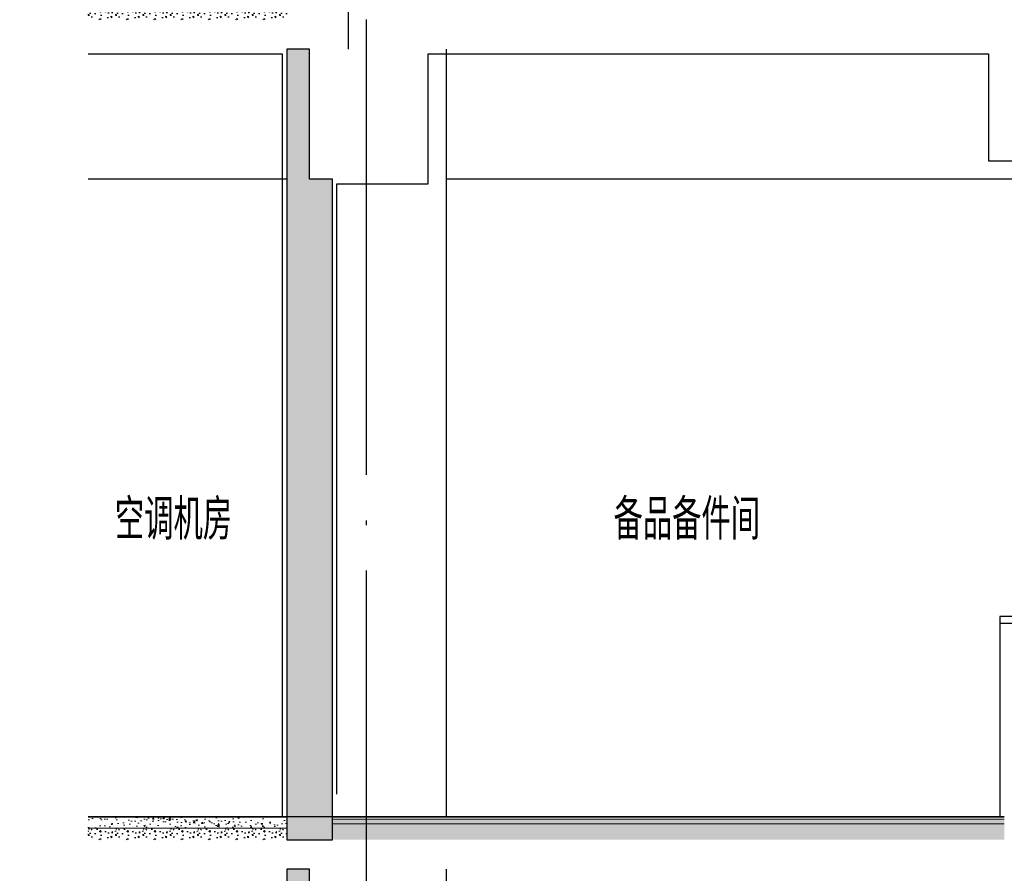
# Model space of a CAD drawing. Extents: x 1147314 to 1218578, y -272074 to -241968.
# Tile 37 of 47: x 1195373 to 1199696, y -249415 to -245668. Entities that reach past the tile are written whole.
import ezdxf

# ---------------------------------------------------------------- set-up
doc = ezdxf.new("R2010")
doc.units = 0
doc.header["$LTSCALE"] = 1000
doc.header["$MEASUREMENT"] = 0
doc.linetypes.add('230303生产综合楼-平面图_t8$0$DOTE', pattern=[2.42, 2, -0.2, 0.02, -0.2])
for name, color, linetype in [('A-SECT-SURF', 6, 'Continuous'), ('A-看线', 115, 'Continuous'), ('DOTE', 1, 'Continuous'), ('PUB_HATCH', 8, 'Continuous'), ('PUB_TEXT', 7, 'Continuous'), ('SURFACE', 6, 'Continuous'), ('WALL', 255, 'Continuous'), ('墙身抹灰', 6, 'Continuous')]:
    doc.layers.add(name, color=color, linetype=linetype)
doc.layers.add('墙身分层线', color=253, linetype='Continuous', lineweight=18)
doc.styles.add('_TCH_DIM', font='SIMPLEX', dxfattribs={"bigfont": 'GBCBIG'})

# ---------------------------------------------------------------- blocks, each defined once
blk = doc.blocks.new('A$C4bd1b2b3')
at = {"layer": 'PUB_HATCH'}
h = blk.add_hatch(dxfattribs=at)
h.set_pattern_fill('加气混凝土', color=256, scale=10, style=0)
h.set_pattern_definition([(0, (-1154482.38, 220605.9), (60, 120), [0, -120]), (0, (-1154552.58, 220589.7), (60, 120), [0, -120]), (0, (-1154513.58, 220588.5), (60, 120), [0, -120]), (0, (-1154470.98, 220623.9), (60, 120), [0, -120]), (0, (-1154520.78, 220582.5), (60, 120), [0, -120]), (0, (-1154458.98, 220699.5), (60, 120), [0, -120]), (0, (-1154495.58, 220689.9), (60, 120), [0, -120]), (0, (-1154476.38, 220674.9), (60, 120), [0, -120]), (0, (-1154574.18, 220672.5), (60, 120), [0, -120]), (0, (-1154515.38, 220667.1), (60, 120), [0, -120]), (0, (-1154538.18, 220636.5), (60, 120), [0, -120]), (0, (-1154536.98, 220591.5), (60, 120), [0, -120]), (0, (-1154491.98, 220586.7), (60, 120), [0, -120]), (0, (-1154458.98, 220639.5), (60, 120), [0, -120]), (0, (-1154571.18, 220620.9), (60, 120), [0, -120]), (0, (-1154560.98, 220641.3), (60, 120), [0, -120]), (0, (-1154514.18, 220632.9), (60, 120), [0, -120]), (0, (-1154530.98, 220615.5), (60, 120), [0, -120]), (0, (-1154540.58, 220655.1), (60, 120), [0, -120]), (0, (-1154525.58, 220700.1), (60, 120), [0, -120]), (0, (-1154566.38, 220595.7), (60, 120), [0, -120]), (0, (-1154500.38, 220675.5), (60, 120), [0, -120]), (0, (-1154556.18, 220677.3), (60, 120), [0, -120]), (0, (-1154565.78, 220692.9), (60, 120), [0, -120]), (130.601294, (-1154466.35, 220661.932), (-299.999996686, 360.000001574), [5.268311, -2207.4222]), (18.4349488, (-1154474.922, 220664.218), (299.9999989, 119.9999991), [5.421048, -753.52558]), (90, (-1154474.92, 220659.075), (60, 120), [5.142857, -234.85713]), (161.565051, (-1154469.779, 220657.36), (-300.0000015, 119.99999105), [5.421048, -753.52558]), (53.1301023, (-1154469.779, 220657.36), (60.0000001, 119.99999994), [5.714286, -594.2857]), (135, (-1154465.207, 220596.218), (-60.0000073, 119.9999919), [4.848732, -334.56252]), (45, (-1154472.064, 220596.218), (59.9999996, 119.9999995), [4.848732, -334.56252]), (135, (-1154468.636, 220592.79), (-60.0000073, 119.9999919), [4.848732, -334.56252]), (45, (-1154468.636, 220592.79), (59.9999996, 119.9999995), [4.848732, -334.56252]), (116.565051, (-1154522.92, 220676.79), (-1e-05, 239.999993), [6.388765, -127.7753]), (180, (-1154525.78, 220682.5), (-60, 120), [6.857143, -113.14285]), (63.434949, (-1154535.49, 220676.79), (5e-07, 239.999999), [6.388765, -127.7753]), (116.565051, (-1154532.64, 220671.07), (-1e-05, 239.999993), [6.388765, -127.7753]), (0, (-1154532.64, 220671.07), (60, 120), [6.857143, -113.14285]), (63.434949, (-1154525.78, 220671.07), (5e-07, 239.999999), [6.388765, -127.7753]), (107.102728, (-1154477.7787, 220636.218), (-179.999993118, 600.000000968), [7.772269, -3256.5805]), (143.972626, (-1154480.064, 220643.646), (-1139.99998555, 839.99999905), [7.772269, -1624.404]), (180, (-1154486.35, 220648.22), (-60, 120), [7.428571, -112.57142]), (36.0273733, (-1154500.064, 220643.646), (1139.999991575, 839.999990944), [7.772269, -1624.404]), (71.5650511, (-1154502.35, 220636.79), (180.00000092, 599.99999897), [7.228063, -751.71856]), (107.102728, (-1154500.0644, 220629.3607), (-179.999993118, 600.000000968), [7.772269, -3256.5805]), (143.972626, (-1154493.779, 220624.789), (-1139.99998555, 839.99999905), [7.772269, -1624.404]), (0, (-1154493.78, 220624.79), (60, 120), [7.428571, -112.57142]), (36.0273733, (-1154486.35, 220624.789), (1139.999991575, 839.999990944), [7.772269, -1624.404]), (71.5650511, (-1154480.064, 220629.36), (180.00000092, 599.99999897), [7.228063, -751.71856]), (150.255118, (-1154476.636, 220692.218), (-180.00000043, 119.99999851), [4.607004, -962.86392]), (90, (-1154480.636, 220689.93), (60, 120), [4.571429, -235.42855]), (29.7448813, (-1154480.636, 220689.932), (180.0000001, 119.99999944), [4.607004, -962.86392]), (116.565051, (-1154504.64, 220607.07), (-1e-05, 239.999993), [6.388765, -127.7753]), (168.690067, (-1154507.493, 220612.789), (-540.0000004, 119.99999699), [5.827451, -1217.9371]), (41.1859251, (-1154517.7787, 220609.932), (1499.999990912, 1319.999988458), [6.074369, -2545.1604]), (90, (-1154517.78, 220604.22), (60, 120), [5.714286, -234.2857]), (138.814074, (-1154513.207, 220600.218), (-1499.999973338, 1320.000008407), [6.074369, -2545.1604]), (16.6992442, (-1154513.207, 220600.218), (1979.999985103, 599.999993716), [5.96589, -2499.7075]), (60.9453959, (-1154507.493, 220601.932), (59.99999984, 119.999998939), [5.883217, -2465.0679]), (109.983106, (-1154554.9216, 220657.3607), (-300.00000113, 839.999997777), [6.6884, -2802.4395]), (155.556045, (-1154557.2073, 220663.6464), (-780.000002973, 359.99999252), [6.904597, -2893.0263]), (24.4439547, (-1154569.7787, 220663.6464), (780.00000039, 359.999998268), [6.904597, -2893.0263]), (70.0168934, (-1154572.0644, 220657.3607), (300.000000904, 839.999997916), [6.6884, -2802.4395]), (109.983106, (-1154569.7787, 220651.075), (-300.00000113, 839.999997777), [6.6884, -2802.4395]), (160.016893, (-1154563.493, 220648.789), (-300.00000018, 119.99999453), [6.6884, -1397.8755]), (19.9831065, (-1154563.493, 220648.789), (299.99999835, 119.99999981), [6.6884, -1397.8755]), (70.0168934, (-1154557.2073, 220651.075), (300.000000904, 839.999997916), [6.6884, -2802.4395]), (122.005383, (-1154510.35, 220646.504), (-60.00000805, 119.99999387), [5.390846, -1126.6868]), (18.4349488, (-1154518.35, 220649.36), (299.9999989, 119.9999991), [5.421048, -753.52558]), (90, (-1154518.35, 220644.22), (60, 120), [5.142857, -234.85713]), (161.565051, (-1154513.207, 220642.504), (-300.0000015, 119.99999105), [5.421048, -753.52558]), (54.4623222, (-1154513.207, 220642.5036), (419.99999939, 599.9999991), [4.915614, -2059.6423]), (116.565051, (-1154545.21, 220617.36), (-1e-05, 239.999993), [6.388765, -127.7753]), (180, (-1154548.06, 220623.07), (-60, 120), [6.285714, -113.71428]), (59.0362434, (-1154557.779, 220617.361), (60.000000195, 119.99999942), [6.663946, -1392.7644]), (120.963756, (-1154554.35, 220611.646), (-60.0000082, 119.99999449), [6.663946, -1392.7644]), (0, (-1154554.35, 220611.65), (60, 120), [6.285714, -113.71428]), (63.434949, (-1154548.06, 220611.65), (5e-07, 239.999999), [6.388765, -127.7753])])
h.paths.add_polyline_path([(-2950, 70), (-2950, 0), (0, 0), (0, 70)])
at = {"layer": '墙身分层线'}
h = blk.add_hatch(dxfattribs=at)
h.set_pattern_fill('混凝土', color=256, scale=10)
h.set_pattern_definition([(50, (-1154517.78, 220642.504), (71.7260183, -6.2752135), [7.5, -82.5]), (355, (-1154517.78, 220642.5), (-13.8751334, 75.2192134), [6, -66]), (100.4514, (-1154511.8, 220641.98), (57.850938, 68.9439542), [6.374019, -70.114211]), (46.1842, (-1154517.78, 220662.5), (106.724105, -16.5519014), [11.25, -123.75]), (96.6356, (-1154508.89, 220661.12), (93.466271, 97.411787), [9.561029, -105.1713]), (351.1842, (-1154517.78, 220662.5), (93.466195, 97.41186), [9, -99]), (21, (-1154507.78, 220657.504), (59.6907052, -40.261889), [7.5, -82.5]), (326, (-1154507.78, 220657.5), (24.331533, 72.5150045), [6, -66]), (71.4514, (-1154502.804, 220654.15), (84.022263, 32.2530497), [6.374019, -70.114211]), (37.5, (-1154517.779, 220642.504), (1.21598553, 33.2893854), [0, -65.2, 0, -67, 0, -66.25]), (7.5, (-1154517.78, 220642.504), (26.3069537, 39.4411712), [0, -38.2, 0, -63.7, 0, -25.25]), (327.5, (-1154540.08, 220642.504), (53.3822436, -2.2554872), [0, -25, 0, -78, 0, -103.5]), (317.5, (-1154550.08, 220642.504), (58.318617, 10.0104982), [0, -32.5, 0, -51.8, 0, -73.5])])
h.paths.add_polyline_path([(-2950, 90), (-2950, 70), (0, 70), (0, 90)])
at = {"layer": 'A-SECT-SURF'}
blk.add_line((-2950, 100), (0, 100), dxfattribs=at)
blk.add_lwpolyline([(-2950, 100), (0, 100)], dxfattribs=at)
at = {"layer": '墙身分层线'}
for p, q in [((0, 90), (-2950, 90)), ((0, 70), (-2950, 70))]:
    blk.add_line(p, q, dxfattribs=at)

msp = doc.modelspace()

# ---------------------------------------------------------------- hatches: boundary and pattern name
at = {"layer": 'PUB_HATCH'}
h = msp.add_hatch(dxfattribs=at)
h.set_pattern_fill('加气混凝土', color=256, scale=10, style=0)
h.set_pattern_definition([(0, (43713.64, -25061.79), (60, 120), [0, -120]), (0, (43643.44, -25077.99), (60, 120), [0, -120]), (0, (43682.44, -25079.19), (60, 120), [0, -120]), (0, (43725.04, -25043.79), (60, 120), [0, -120]), (0, (43675.24, -25085.19), (60, 120), [0, -120]), (0, (43737.04, -24968.19), (60, 120), [0, -120]), (0, (43700.44, -24977.79), (60, 120), [0, -120]), (0, (43719.64, -24992.79), (60, 120), [0, -120]), (0, (43621.84, -24995.19), (60, 120), [0, -120]), (0, (43680.64, -25000.59), (60, 120), [0, -120]), (0, (43657.84, -25031.19), (60, 120), [0, -120]), (0, (43659.04, -25076.19), (60, 120), [0, -120]), (0, (43704.04, -25080.99), (60, 120), [0, -120]), (0, (43737.04, -25028.19), (60, 120), [0, -120]), (0, (43624.84, -25046.79), (60, 120), [0, -120]), (0, (43635.04, -25026.39), (60, 120), [0, -120]), (0, (43681.84, -25034.79), (60, 120), [0, -120]), (0, (43665.04, -25052.19), (60, 120), [0, -120]), (0, (43655.44, -25012.59), (60, 120), [0, -120]), (0, (43670.44, -24967.59), (60, 120), [0, -120]), (0, (43629.64, -25071.99), (60, 120), [0, -120]), (0, (43695.64, -24992.19), (60, 120), [0, -120]), (0, (43639.84, -24990.39), (60, 120), [0, -120]), (0, (43630.24, -24974.79), (60, 120), [0, -120]), (130.601294, (43729.664, -25005.758), (-299.999996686, 360.000001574), [5.268311, -2207.4222]), (18.4349488, (43721.093, -25003.472), (299.9999989, 119.9999991), [5.421048, -753.52558]), (90, (43721.09, -25008.615), (60, 120), [5.142857, -234.85713]), (161.565051, (43726.235, -25010.33), (-300.0000015, 119.99999105), [5.421048, -753.52558]), (53.1301023, (43726.235, -25010.33), (60.0000001, 119.99999994), [5.714286, -594.2857]), (135, (43730.807, -25071.472), (-60.0000073, 119.9999919), [4.848732, -334.56252]), (45, (43723.95, -25071.472), (59.9999996, 119.9999995), [4.848732, -334.56252]), (135, (43727.38, -25074.9), (-60.0000073, 119.9999919), [4.848732, -334.56252]), (45, (43727.38, -25074.9), (59.9999996, 119.9999995), [4.848732, -334.56252]), (116.565051, (43673.09, -24990.9), (-1e-05, 239.999993), [6.388765, -127.7753]), (180, (43670.24, -24985.19), (-60, 120), [6.857143, -113.14285]), (63.434949, (43660.52, -24990.9), (5e-07, 239.999999), [6.388765, -127.7753]), (116.565051, (43663.38, -24996.62), (-1e-05, 239.999993), [6.388765, -127.7753]), (0, (43663.38, -24996.62), (60, 120), [6.857143, -113.14285]), (63.434949, (43670.24, -24996.62), (5e-07, 239.999999), [6.388765, -127.7753]), (107.102728, (43718.2354, -25031.4725), (-179.999993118, 600.000000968), [7.772269, -3256.5805]), (143.972626, (43715.95, -25024.044), (-1139.99998555, 839.99999905), [7.772269, -1624.404]), (180, (43709.66, -25019.47), (-60, 120), [7.428571, -112.57142]), (36.0273733, (43695.95, -25024.044), (1139.999991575, 839.999990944), [7.772269, -1624.404]), (71.5650511, (43693.664, -25030.901), (180.00000092, 599.99999897), [7.228063, -751.71856]), (107.102728, (43695.9497, -25038.3296), (-179.999993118, 600.000000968), [7.772269, -3256.5805]), (143.972626, (43702.235, -25042.901), (-1139.99998555, 839.99999905), [7.772269, -1624.404]), (0, (43702.24, -25042.9), (60, 120), [7.428571, -112.57142]), (36.0273733, (43709.664, -25042.901), (1139.999991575, 839.999990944), [7.772269, -1624.404]), (71.5650511, (43715.95, -25038.33), (180.00000092, 599.99999897), [7.228063, -751.71856]), (150.255118, (43719.378, -24975.472), (-180.00000043, 119.99999851), [4.607004, -962.86392]), (90, (43715.38, -24977.76), (60, 120), [4.571429, -235.42855]), (29.7448813, (43715.378, -24977.758), (180.0000001, 119.99999944), [4.607004, -962.86392]), (116.565051, (43691.38, -25060.62), (-1e-05, 239.999993), [6.388765, -127.7753]), (168.690067, (43688.521, -25054.901), (-540.0000004, 119.99999699), [5.827451, -1217.9371]), (41.1859251, (43678.2354, -25057.758), (1499.999990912, 1319.999988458), [6.074369, -2545.1604]), (90, (43678.235, -25063.47), (60, 120), [5.714286, -234.2857]), (138.814074, (43682.807, -25067.4725), (-1499.999973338, 1320.000008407), [6.074369, -2545.1604]), (16.6992442, (43682.807, -25067.4725), (1979.999985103, 599.999993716), [5.96589, -2499.7075]), (60.9453959, (43688.521, -25065.758), (59.99999984, 119.999998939), [5.883217, -2465.0679]), (109.983106, (43641.0925, -25010.3296), (-300.00000113, 839.999997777), [6.6884, -2802.4395]), (155.556045, (43638.807, -25004.044), (-780.000002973, 359.99999252), [6.904597, -2893.0263]), (24.4439547, (43626.2354, -25004.044), (780.00000039, 359.999998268), [6.904597, -2893.0263]), (70.0168934, (43623.9497, -25010.3296), (300.000000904, 839.999997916), [6.6884, -2802.4395]), (109.983106, (43626.2354, -25016.6153), (-300.00000113, 839.999997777), [6.6884, -2802.4395]), (160.016893, (43632.521, -25018.901), (-300.00000018, 119.99999453), [6.6884, -1397.8755]), (19.9831065, (43632.521, -25018.901), (299.99999835, 119.99999981), [6.6884, -1397.8755]), (70.0168934, (43638.807, -25016.6153), (300.000000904, 839.999997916), [6.6884, -2802.4395]), (122.005383, (43685.664, -25021.187), (-60.00000805, 119.99999387), [5.390846, -1126.6868]), (18.4349488, (43677.664, -25018.33), (299.9999989, 119.9999991), [5.421048, -753.52558]), (90, (43677.664, -25023.47), (60, 120), [5.142857, -234.85713]), (161.565051, (43682.807, -25025.187), (-300.0000015, 119.99999105), [5.421048, -753.52558]), (54.4623222, (43682.807, -25025.187), (419.99999939, 599.9999991), [4.915614, -2059.6423]), (116.565051, (43650.81, -25050.33), (-1e-05, 239.999993), [6.388765, -127.7753]), (180, (43647.95, -25044.62), (-60, 120), [6.285714, -113.71428]), (59.0362434, (43638.235, -25050.33), (60.000000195, 119.99999942), [6.663946, -1392.7644]), (120.963756, (43641.664, -25056.044), (-60.0000082, 119.99999449), [6.663946, -1392.7644]), (0, (43641.66, -25056.04), (60, 120), [6.285714, -113.71428]), (63.434949, (43647.95, -25056.04), (5e-07, 239.999999), [6.388765, -127.7753])])
h.paths.add_polyline_path([(1195673.5, -245617.7), (1195673.5, -245667.7), (1196546.2, -245667.7), (1196546.2, -245617.7)])
h.paths.add_polyline_path([(1195373.5, -245617.7), (1195373.5, -245667.7), (1195373.5, -245667.7), (1195373.5, -245617.7)])
h = msp.add_hatch(dxfattribs=at)
h.set_pattern_fill('加气混凝土', color=256, scale=20, style=0)
h.set_pattern_definition([(0, (-1054637.84, 123667.34), (120, 240), [0, -240]), (0, (-1054778.24, 123634.94), (120, 240), [0, -240]), (0, (-1054700.24, 123632.54), (120, 240), [0, -240]), (0, (-1054615.04, 123703.34), (120, 240), [0, -240]), (0, (-1054714.64, 123620.54), (120, 240), [0, -240]), (0, (-1054591.04, 123854.54), (120, 240), [0, -240]), (0, (-1054664.24, 123835.34), (120, 240), [0, -240]), (0, (-1054625.84, 123805.34), (120, 240), [0, -240]), (0, (-1054821.44, 123800.54), (120, 240), [0, -240]), (0, (-1054703.84, 123789.74), (120, 240), [0, -240]), (0, (-1054749.44, 123728.54), (120, 240), [0, -240]), (0, (-1054747.04, 123638.54), (120, 240), [0, -240]), (0, (-1054657.04, 123628.94), (120, 240), [0, -240]), (0, (-1054591.04, 123734.54), (120, 240), [0, -240]), (0, (-1054815.44, 123697.34), (120, 240), [0, -240]), (0, (-1054795.04, 123738.14), (120, 240), [0, -240]), (0, (-1054701.44, 123721.34), (120, 240), [0, -240]), (0, (-1054735.04, 123686.54), (120, 240), [0, -240]), (0, (-1054754.24, 123765.74), (120, 240), [0, -240]), (0, (-1054724.24, 123855.74), (120, 240), [0, -240]), (0, (-1054805.84, 123646.94), (120, 240), [0, -240]), (0, (-1054673.84, 123806.54), (120, 240), [0, -240]), (0, (-1054785.44, 123810.14), (120, 240), [0, -240]), (0, (-1054804.64, 123841.34), (120, 240), [0, -240]), (130.601294, (-1054605.783, 123779.394), (-599.99999337, 720.00000315), [10.536622, -4414.8444]), (18.4349488, (-1054622.926, 123783.965), (599.9999978, 239.9999982), [10.842096, -1507.05116]), (90, (-1054622.93, 123773.68), (120, 240), [10.285714, -469.71426]), (161.565051, (-1054612.64, 123770.25), (-600.000003, 239.9999821), [10.842096, -1507.05116]), (53.1301023, (-1054612.64, 123770.25), (120.0000002, 239.9999999), [11.428572, -1188.5714]), (135, (-1054603.5, 123647.965), (-120.0000145, 239.9999838), [9.697464, -669.12504]), (45, (-1054617.21, 123647.965), (119.9999992, 239.999999), [9.697464, -669.12504]), (135, (-1054610.355, 123641.11), (-120.0000145, 239.9999838), [9.697464, -669.12504]), (45, (-1054610.355, 123641.11), (119.9999992, 239.999999), [9.697464, -669.12504]), (116.565051, (-1054718.93, 123809.1), (-2e-05, 479.999987), [12.77753, -255.5506]), (180, (-1054724.64, 123820.54), (-120, 240), [13.714286, -226.2857]), (63.434949, (-1054744.07, 123809.1), (1e-06, 479.999998), [12.77753, -255.5506]), (116.565051, (-1054738.35, 123797.68), (-2e-05, 479.999987), [12.77753, -255.5506]), (0, (-1054738.35, 123797.68), (120, 240), [13.714286, -226.2857]), (63.434949, (-1054724.64, 123797.68), (1e-06, 479.999998), [12.77753, -255.5506]), (107.102728, (-1054628.64, 123727.965), (-359.999986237, 1200.000001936), [15.544538, -6513.161]), (143.972626, (-1054633.212, 123742.822), (-2279.9999711, 1679.9999981), [15.544538, -3248.808]), (180, (-1054645.78, 123751.97), (-120, 240), [14.857142, -225.14284]), (36.0273733, (-1054673.212, 123742.822), (2279.99998315, 1679.99998189), [15.544538, -3248.808]), (71.5650511, (-1054677.783, 123729.11), (360.00000185, 1199.99999793), [14.456126, -1503.43712]), (107.102728, (-1054673.212, 123714.251), (-359.999986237, 1200.000001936), [15.544538, -6513.161]), (143.972626, (-1054660.64, 123705.108), (-2279.9999711, 1679.9999981), [15.544538, -3248.808]), (0, (-1054660.64, 123705.1), (120, 240), [14.857142, -225.14284]), (36.0273733, (-1054645.783, 123705.108), (2279.99998315, 1679.99998189), [15.544538, -3248.808]), (71.5650511, (-1054633.21, 123714.25), (360.00000185, 1199.99999793), [14.456126, -1503.43712]), (150.255118, (-1054626.355, 123839.965), (-360.00000085, 239.99999703), [9.214008, -1925.72784]), (90, (-1054634.35, 123835.39), (120, 240), [9.142858, -470.8571]), (29.7448813, (-1054634.355, 123835.394), (360.0000002, 239.99999888), [9.214008, -1925.72784]), (116.565051, (-1054682.35, 123669.68), (-2e-05, 479.999987), [12.77753, -255.5506]), (168.690067, (-1054688.07, 123681.108), (-1080.0000008, 239.99999398), [11.654902, -2435.8742]), (41.1859251, (-1054708.64, 123675.394), (2999.999981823, 2639.999976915), [12.148738, -5090.3208]), (90, (-1054708.64, 123663.97), (120, 240), [11.428572, -468.5714]), (138.814074, (-1054699.498, 123655.965), (-2999.999946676, 2640.000016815), [12.148738, -5090.3208]), (16.6992442, (-1054699.498, 123655.965), (3959.999970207, 1199.99998743), [11.93178, -4999.415]), (60.9453959, (-1054688.069, 123659.394), (119.99999968, 239.99999788), [11.766434, -4930.1358]), (109.983106, (-1054782.926, 123770.251), (-600.00000226, 1679.999995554), [13.3768, -5604.879]), (155.556045, (-1054787.498, 123782.822), (-1560.000005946, 719.99998504), [13.809194, -5786.0526]), (24.4439547, (-1054812.64, 123782.822), (1560.00000078, 719.999996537), [13.809194, -5786.0526]), (70.0168934, (-1054817.212, 123770.251), (600.00000181, 1679.99999583), [13.3768, -5604.879]), (109.983106, (-1054812.64, 123757.68), (-600.00000226, 1679.999995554), [13.3768, -5604.879]), (160.016893, (-1054800.069, 123753.108), (-600.00000035, 239.99998907), [13.3768, -2795.751]), (19.9831065, (-1054800.069, 123753.108), (599.9999967, 239.99999962), [13.3768, -2795.751]), (70.0168934, (-1054787.498, 123757.68), (600.00000181, 1679.99999583), [13.3768, -5604.879]), (122.005383, (-1054693.783, 123748.537), (-120.0000161, 239.99998775), [10.781693, -2253.3736]), (18.4349488, (-1054709.783, 123754.25), (599.9999978, 239.9999982), [10.842096, -1507.05116]), (90, (-1054709.78, 123743.97), (120, 240), [10.285714, -469.71426]), (161.565051, (-1054699.498, 123740.537), (-600.000003, 239.9999821), [10.842096, -1507.05116]), (54.4623222, (-1054699.498, 123740.537), (839.99999878, 1199.9999982), [9.831228, -4119.2846]), (116.565051, (-1054763.5, 123690.25), (-2e-05, 479.999987), [12.77753, -255.5506]), (180, (-1054769.2, 123701.68), (-120, 240), [12.571428, -227.42856]), (59.0362434, (-1054788.64, 123690.25), (120.00000039, 239.99999884), [13.32789, -2785.5288]), (120.963756, (-1054781.783, 123678.822), (-120.0000164, 239.99998898), [13.32789, -2785.5288]), (0, (-1054781.78, 123678.82), (120, 240), [12.571428, -227.42856]), (63.434949, (-1054769.21, 123678.82), (1e-06, 479.999998), [12.77753, -255.5506])])
h.paths.add_polyline_path([(1196746.2, -246367.7), (1196646.2, -246367.7), (1196646.2, -245797.7), (1196546.2, -245797.7), (1196546.2, -249267.7), (1196746.2, -249267.7)])
h = msp.add_hatch(dxfattribs=at)
h.set_pattern_fill('加气混凝土', color=256, scale=10, style=0)
h.set_pattern_definition([(0, (43713.64, -28661.79), (60, 120), [0, -120]), (0, (43643.44, -28677.99), (60, 120), [0, -120]), (0, (43682.44, -28679.19), (60, 120), [0, -120]), (0, (43725.04, -28643.79), (60, 120), [0, -120]), (0, (43675.24, -28685.19), (60, 120), [0, -120]), (0, (43737.04, -28568.19), (60, 120), [0, -120]), (0, (43700.44, -28577.79), (60, 120), [0, -120]), (0, (43719.64, -28592.79), (60, 120), [0, -120]), (0, (43621.84, -28595.19), (60, 120), [0, -120]), (0, (43680.64, -28600.59), (60, 120), [0, -120]), (0, (43657.84, -28631.19), (60, 120), [0, -120]), (0, (43659.04, -28676.19), (60, 120), [0, -120]), (0, (43704.04, -28680.99), (60, 120), [0, -120]), (0, (43737.04, -28628.19), (60, 120), [0, -120]), (0, (43624.84, -28646.79), (60, 120), [0, -120]), (0, (43635.04, -28626.39), (60, 120), [0, -120]), (0, (43681.84, -28634.79), (60, 120), [0, -120]), (0, (43665.04, -28652.19), (60, 120), [0, -120]), (0, (43655.44, -28612.59), (60, 120), [0, -120]), (0, (43670.44, -28567.59), (60, 120), [0, -120]), (0, (43629.64, -28671.99), (60, 120), [0, -120]), (0, (43695.64, -28592.19), (60, 120), [0, -120]), (0, (43639.84, -28590.39), (60, 120), [0, -120]), (0, (43630.24, -28574.79), (60, 120), [0, -120]), (130.601294, (43729.6676, -28605.7574), (-299.999996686, 360.000001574), [5.268311, -2207.4222]), (18.4349488, (43721.096, -28603.472), (299.9999989, 119.9999991), [5.421048, -753.52558]), (90, (43721.096, -28608.615), (60, 120), [5.142857, -234.85713]), (161.565051, (43726.239, -28610.329), (-300.0000015, 119.99999105), [5.421048, -753.52558]), (53.1301023, (43726.24, -28610.33), (60.0000001, 119.99999994), [5.714286, -594.2857]), (135, (43730.81, -28671.47), (-60.0000073, 119.9999919), [4.848732, -334.56252]), (45, (43723.953, -28671.47), (59.9999996, 119.9999995), [4.848732, -334.56252]), (135, (43727.38, -28674.9), (-60.0000073, 119.9999919), [4.848732, -334.56252]), (45, (43727.38, -28674.9), (59.9999996, 119.9999995), [4.848732, -334.56252]), (116.565051, (43673.1, -28590.9), (-1e-05, 239.999993), [6.388765, -127.7753]), (180, (43670.24, -28585.19), (-60, 120), [6.857143, -113.14285]), (63.434949, (43660.52, -28590.9), (5e-07, 239.999999), [6.388765, -127.7753]), (116.565051, (43663.38, -28596.61), (-1e-05, 239.999993), [6.388765, -127.7753]), (0, (43663.38, -28596.61), (60, 120), [6.857143, -113.14285]), (63.434949, (43670.24, -28596.61), (5e-07, 239.999999), [6.388765, -127.7753]), (107.102728, (43718.239, -28631.4717), (-179.999993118, 600.000000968), [7.772269, -3256.5805]), (143.972626, (43715.953, -28624.043), (-1139.99998555, 839.99999905), [7.772269, -1624.404]), (180, (43709.67, -28619.47), (-60, 120), [7.428571, -112.57142]), (36.0273733, (43695.953, -28624.043), (1139.999991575, 839.999990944), [7.772269, -1624.404]), (71.5650511, (43693.668, -28630.9), (180.00000092, 599.99999897), [7.228063, -751.71856]), (107.102728, (43695.9533, -28638.329), (-179.999993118, 600.000000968), [7.772269, -3256.5805]), (143.972626, (43702.239, -28642.9), (-1139.99998555, 839.99999905), [7.772269, -1624.404]), (0, (43702.24, -28642.9), (60, 120), [7.428571, -112.57142]), (36.0273733, (43709.668, -28642.9), (1139.999991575, 839.999990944), [7.772269, -1624.404]), (71.5650511, (43715.953, -28638.329), (180.00000092, 599.99999897), [7.228063, -751.71856]), (150.255118, (43719.382, -28575.472), (-180.00000043, 119.99999851), [4.607004, -962.86392]), (90, (43715.38, -28577.76), (60, 120), [4.571429, -235.42855]), (29.7448813, (43715.382, -28577.757), (180.0000001, 119.99999944), [4.607004, -962.86392]), (116.565051, (43691.38, -28660.61), (-1e-05, 239.999993), [6.388765, -127.7753]), (168.690067, (43688.525, -28654.9), (-540.0000004, 119.99999699), [5.827451, -1217.9371]), (41.1859251, (43678.239, -28657.7574), (1499.999990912, 1319.999988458), [6.074369, -2545.1604]), (90, (43678.24, -28663.47), (60, 120), [5.714286, -234.2857]), (138.814074, (43682.8105, -28667.4717), (-1499.999973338, 1320.000008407), [6.074369, -2545.1604]), (16.6992442, (43682.8105, -28667.4717), (1979.999985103, 599.999993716), [5.96589, -2499.7075]), (60.9453959, (43688.525, -28665.7574), (59.99999984, 119.999998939), [5.883217, -2465.0679]), (109.983106, (43641.096, -28610.329), (-300.00000113, 839.999997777), [6.6884, -2802.4395]), (155.556045, (43638.8105, -28604.043), (-780.000002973, 359.99999252), [6.904597, -2893.0263]), (24.4439547, (43626.239, -28604.043), (780.00000039, 359.999998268), [6.904597, -2893.0263]), (70.0168934, (43623.9533, -28610.329), (300.000000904, 839.999997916), [6.6884, -2802.4395]), (109.983106, (43626.239, -28616.6145), (-300.00000113, 839.999997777), [6.6884, -2802.4395]), (160.016893, (43632.525, -28618.9), (-300.00000018, 119.99999453), [6.6884, -1397.8755]), (19.9831065, (43632.525, -28618.9), (299.99999835, 119.99999981), [6.6884, -1397.8755]), (70.0168934, (43638.8105, -28616.6145), (300.000000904, 839.999997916), [6.6884, -2802.4395]), (122.005383, (43685.668, -28621.186), (-60.00000805, 119.99999387), [5.390846, -1126.6868]), (18.4349488, (43677.668, -28618.329), (299.9999989, 119.9999991), [5.421048, -753.52558]), (90, (43677.67, -28623.47), (60, 120), [5.142857, -234.85713]), (161.565051, (43682.81, -28625.186), (-300.0000015, 119.99999105), [5.421048, -753.52558]), (54.4623222, (43682.8105, -28625.186), (419.99999939, 599.9999991), [4.915614, -2059.6423]), (116.565051, (43650.81, -28650.33), (-1e-05, 239.999993), [6.388765, -127.7753]), (180, (43647.95, -28644.61), (-60, 120), [6.285714, -113.71428]), (59.0362434, (43638.239, -28650.329), (60.000000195, 119.99999942), [6.663946, -1392.7644]), (120.963756, (43641.668, -28656.043), (-60.0000082, 119.99999449), [6.663946, -1392.7644]), (0, (43641.67, -28656.04), (60, 120), [6.285714, -113.71428]), (63.434949, (43647.95, -28656.04), (5e-07, 239.999999), [6.388765, -127.7753])])
h.paths.add_polyline_path([(1195673.5, -249217.7), (1195673.5, -249267.7), (1196546.2, -249267.7), (1196546.2, -249217.7)])
h.paths.add_polyline_path([(1195373.5, -249217.7), (1195373.5, -249267.7), (1195373.5, -249267.7), (1195373.5, -249217.7)])
h = msp.add_hatch(dxfattribs=at)
h.set_pattern_fill('加气混凝土', color=256, scale=20, style=0)
h.set_pattern_definition([(0, (-1054637.84, 120167.34), (120, 240), [0, -240]), (0, (-1054778.24, 120134.94), (120, 240), [0, -240]), (0, (-1054700.24, 120132.54), (120, 240), [0, -240]), (0, (-1054615.04, 120203.34), (120, 240), [0, -240]), (0, (-1054714.64, 120120.54), (120, 240), [0, -240]), (0, (-1054591.04, 120354.54), (120, 240), [0, -240]), (0, (-1054664.24, 120335.34), (120, 240), [0, -240]), (0, (-1054625.84, 120305.34), (120, 240), [0, -240]), (0, (-1054821.44, 120300.54), (120, 240), [0, -240]), (0, (-1054703.84, 120289.74), (120, 240), [0, -240]), (0, (-1054749.44, 120228.54), (120, 240), [0, -240]), (0, (-1054747.04, 120138.54), (120, 240), [0, -240]), (0, (-1054657.04, 120128.94), (120, 240), [0, -240]), (0, (-1054591.04, 120234.54), (120, 240), [0, -240]), (0, (-1054815.44, 120197.34), (120, 240), [0, -240]), (0, (-1054795.04, 120238.14), (120, 240), [0, -240]), (0, (-1054701.44, 120221.34), (120, 240), [0, -240]), (0, (-1054735.04, 120186.54), (120, 240), [0, -240]), (0, (-1054754.24, 120265.74), (120, 240), [0, -240]), (0, (-1054724.24, 120355.74), (120, 240), [0, -240]), (0, (-1054805.84, 120146.94), (120, 240), [0, -240]), (0, (-1054673.84, 120306.54), (120, 240), [0, -240]), (0, (-1054785.44, 120310.14), (120, 240), [0, -240]), (0, (-1054804.64, 120341.34), (120, 240), [0, -240]), (130.601294, (-1054605.783, 120279.394), (-599.99999337, 720.00000315), [10.536622, -4414.8444]), (18.4349488, (-1054622.926, 120283.965), (599.9999978, 239.9999982), [10.842096, -1507.05116]), (90, (-1054622.93, 120273.68), (120, 240), [10.285714, -469.71426]), (161.565051, (-1054612.64, 120270.25), (-600.000003, 239.9999821), [10.842096, -1507.05116]), (53.1301023, (-1054612.64, 120270.25), (120.0000002, 239.9999999), [11.428572, -1188.5714]), (135, (-1054603.5, 120147.965), (-120.0000145, 239.9999838), [9.697464, -669.12504]), (45, (-1054617.21, 120147.965), (119.9999992, 239.999999), [9.697464, -669.12504]), (135, (-1054610.355, 120141.11), (-120.0000145, 239.9999838), [9.697464, -669.12504]), (45, (-1054610.355, 120141.11), (119.9999992, 239.999999), [9.697464, -669.12504]), (116.565051, (-1054718.93, 120309.1), (-2e-05, 479.999987), [12.77753, -255.5506]), (180, (-1054724.64, 120320.54), (-120, 240), [13.714286, -226.2857]), (63.434949, (-1054744.07, 120309.1), (1e-06, 479.999998), [12.77753, -255.5506]), (116.565051, (-1054738.35, 120297.68), (-2e-05, 479.999987), [12.77753, -255.5506]), (0, (-1054738.35, 120297.68), (120, 240), [13.714286, -226.2857]), (63.434949, (-1054724.64, 120297.68), (1e-06, 479.999998), [12.77753, -255.5506]), (107.102728, (-1054628.64, 120227.965), (-359.999986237, 1200.000001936), [15.544538, -6513.161]), (143.972626, (-1054633.212, 120242.822), (-2279.9999711, 1679.9999981), [15.544538, -3248.808]), (180, (-1054645.78, 120251.97), (-120, 240), [14.857142, -225.14284]), (36.0273733, (-1054673.212, 120242.822), (2279.99998315, 1679.99998189), [15.544538, -3248.808]), (71.5650511, (-1054677.783, 120229.11), (360.00000185, 1199.99999793), [14.456126, -1503.43712]), (107.102728, (-1054673.212, 120214.251), (-359.999986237, 1200.000001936), [15.544538, -6513.161]), (143.972626, (-1054660.64, 120205.108), (-2279.9999711, 1679.9999981), [15.544538, -3248.808]), (0, (-1054660.64, 120205.1), (120, 240), [14.857142, -225.14284]), (36.0273733, (-1054645.783, 120205.108), (2279.99998315, 1679.99998189), [15.544538, -3248.808]), (71.5650511, (-1054633.21, 120214.25), (360.00000185, 1199.99999793), [14.456126, -1503.43712]), (150.255118, (-1054626.355, 120339.965), (-360.00000085, 239.99999703), [9.214008, -1925.72784]), (90, (-1054634.35, 120335.39), (120, 240), [9.142858, -470.8571]), (29.7448813, (-1054634.355, 120335.394), (360.0000002, 239.99999888), [9.214008, -1925.72784]), (116.565051, (-1054682.35, 120169.68), (-2e-05, 479.999987), [12.77753, -255.5506]), (168.690067, (-1054688.07, 120181.108), (-1080.0000008, 239.99999398), [11.654902, -2435.8742]), (41.1859251, (-1054708.64, 120175.394), (2999.999981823, 2639.999976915), [12.148738, -5090.3208]), (90, (-1054708.64, 120163.97), (120, 240), [11.428572, -468.5714]), (138.814074, (-1054699.498, 120155.965), (-2999.999946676, 2640.000016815), [12.148738, -5090.3208]), (16.6992442, (-1054699.498, 120155.965), (3959.999970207, 1199.99998743), [11.93178, -4999.415]), (60.9453959, (-1054688.069, 120159.394), (119.99999968, 239.99999788), [11.766434, -4930.1358]), (109.983106, (-1054782.926, 120270.251), (-600.00000226, 1679.999995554), [13.3768, -5604.879]), (155.556045, (-1054787.498, 120282.822), (-1560.000005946, 719.99998504), [13.809194, -5786.0526]), (24.4439547, (-1054812.64, 120282.822), (1560.00000078, 719.999996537), [13.809194, -5786.0526]), (70.0168934, (-1054817.212, 120270.251), (600.00000181, 1679.99999583), [13.3768, -5604.879]), (109.983106, (-1054812.64, 120257.68), (-600.00000226, 1679.999995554), [13.3768, -5604.879]), (160.016893, (-1054800.069, 120253.108), (-600.00000035, 239.99998907), [13.3768, -2795.751]), (19.9831065, (-1054800.069, 120253.108), (599.9999967, 239.99999962), [13.3768, -2795.751]), (70.0168934, (-1054787.498, 120257.68), (600.00000181, 1679.99999583), [13.3768, -5604.879]), (122.005383, (-1054693.783, 120248.537), (-120.0000161, 239.99998775), [10.781693, -2253.3736]), (18.4349488, (-1054709.783, 120254.25), (599.9999978, 239.9999982), [10.842096, -1507.05116]), (90, (-1054709.78, 120243.97), (120, 240), [10.285714, -469.71426]), (161.565051, (-1054699.498, 120240.537), (-600.000003, 239.9999821), [10.842096, -1507.05116]), (54.4623222, (-1054699.498, 120240.537), (839.99999878, 1199.9999982), [9.831228, -4119.2846]), (116.565051, (-1054763.5, 120190.25), (-2e-05, 479.999987), [12.77753, -255.5506]), (180, (-1054769.2, 120201.68), (-120, 240), [12.571428, -227.42856]), (59.0362434, (-1054788.64, 120190.25), (120.00000039, 239.99999884), [13.32789, -2785.5288]), (120.963756, (-1054781.783, 120178.822), (-120.0000164, 239.99998898), [13.32789, -2785.5288]), (0, (-1054781.78, 120178.82), (120, 240), [12.571428, -227.42856]), (63.434949, (-1054769.21, 120178.82), (1e-06, 479.999998), [12.77753, -255.5506])])
h.paths.add_polyline_path([(1196746.2, -249967.7), (1196646.2, -249967.7), (1196646.2, -249397.7), (1196546.2, -249397.7), (1196546.2, -252767.7), (1196746.2, -252767.7)])
at = {"layer": '墙身分层线'}
h = msp.add_hatch(dxfattribs=at)
h.set_pattern_fill('混凝土', color=256, scale=10)
h.set_pattern_definition([(50, (43678.24, -28625.186), (71.7260183, -6.2752135), [7.5, -82.5]), (355, (43678.24, -28625.186), (-13.8751334, 75.2192134), [6, -66]), (100.4514, (43684.216, -28625.71), (57.850938, 68.9439542), [6.374019, -70.114211]), (46.1842, (43678.24, -28605.19), (106.724105, -16.5519014), [11.25, -123.75]), (96.6356, (43687.13, -28606.57), (93.466271, 97.411787), [9.561029, -105.1713]), (351.1842, (43678.24, -28605.19), (93.466195, 97.41186), [9, -99]), (21, (43688.24, -28610.186), (59.6907052, -40.261889), [7.5, -82.5]), (326, (43688.24, -28610.186), (24.331533, 72.5150045), [6, -66]), (71.4514, (43693.21, -28613.54), (84.022263, 32.2530497), [6.374019, -70.114211]), (37.5, (43678.24, -28625.186), (1.21598553, 33.2893854), [0, -65.2, 0, -67, 0, -66.25]), (7.5, (43678.24, -28625.186), (26.3069537, 39.4411712), [0, -38.2, 0, -63.7, 0, -25.25]), (327.5, (43655.94, -28625.186), (53.3822436, -2.2554872), [0, -25, 0, -78, 0, -103.5]), (317.5, (43645.94, -28625.186), (58.318617, 10.0104982), [0, -32.5, 0, -51.8, 0, -73.5])])
h.paths.add_polyline_path([(1195673.5, -249167.7), (1195673.5, -249217.7), (1196546.2, -249217.7), (1196546.2, -249167.7)])
h.paths.add_polyline_path([(1195373.5, -249167.7), (1195373.5, -249217.7), (1195373.5, -249217.7), (1195373.5, -249167.7)])

# ---------------------------------------------------------------- linework, layer by layer
at = {"layer": 'A-SECT-SURF'}
for p, q in [((1199696.2, -249167.7), (1195673.5, -249167.7)), ((1199696.2, -249167.7), (1195673.5, -249167.7)), ((1195673.5, -249167.7), (1196546.2, -249167.7))]:
    msp.add_line(p, q, dxfattribs=at)
msp.add_lwpolyline([(1195673.5, -249167.7), (1196546.2, -249167.7)], dxfattribs=at)
at = {"layer": 'A-看线'}
for p, q in [((1196546.2, -246367.7), (1195673.5, -246367.7)), ((1199796.2, -246367.7), (1197246.2, -246367.7))]:
    msp.add_line(p, q, dxfattribs=at)
for points in [[(1197246.2, -245797.7), (1197246.2, -249167.7)], [(1196546.2, -245897.7), (1196546.2, -249167.7)], [(1196546.2, -249397.7), (1196546.2, -252667.7)], [(1197246.2, -249397.7), (1197246.2, -252667.7)]]:
    msp.add_lwpolyline(points, dxfattribs=at)
at = {"layer": 'DOTE', "linetype": '230303生产综合楼-平面图_t8$0$DOTE'}
for points in [[(1196896.2, -271866.4), (1196896.4, -242267.7)], [(1201995.8, -249167.7), (1195673.5, -249167.7)], [(1201995.8, -249167.7), (1195673.5, -249167.7)]]:
    msp.add_lwpolyline(points, dxfattribs=at)
at = {"layer": 'SURFACE'}
msp.add_lwpolyline([(1196816.2, -242367.5), (1196816.2, -245796.7)], dxfattribs=at)
at = {"layer": 'WALL'}
for points in [[(1196746.2, -246367.7), (1196646.2, -246367.7), (1196646.2, -245797.7), (1196546.2, -245797.7), (1196546.2, -249267.7), (1196746.2, -249267.7)], [(1196746.2, -249967.7), (1196646.2, -249967.7), (1196646.2, -249397.7), (1196546.2, -249397.7), (1196546.2, -252767.7), (1196746.2, -252767.7)]]:
    msp.add_lwpolyline(points, close=True, dxfattribs=at)
at = {"layer": '墙身分层线'}
msp.add_line((1196546.2, -249217.7), (1195673.5, -249217.7), dxfattribs=at)
at = {"layer": '墙身抹灰'}
for points in [[(1195673.5, -245817.7), (1196526.2, -245817.7), (1196526.2, -249167.7)], [(1196766.2, -249067.7), (1196766.2, -246387.7), (1197166.2, -246387.7), (1197166.2, -245817.7), (1199626.2, -245817.7), (1199626.2, -246287.7), (1199776.2, -246287.7), (1199776.2, -247337.7), (1200056.2, -247337.7)], [(1199676.2, -248317.7), (1199676.2, -249167.7)]]:
    msp.add_lwpolyline(points, dxfattribs=at)
msp.add_lwpolyline([(1200056.2, -248287.7), (1199676.2, -248287.7), (1199676.2, -248317.7), (1200056.2, -248317.7)], close=True, dxfattribs=at)

# ---------------------------------------------------------------- block references
at = {"layer": '墙身分层线'}
msp.add_blockref('A$C4bd1b2b3', (1199696.2, -249267.7), dxfattribs=at)

# ---------------------------------------------------------------- texts
at = {"layer": 'PUB_TEXT', "style": '_TCH_DIM'}
for s, p in [('空调机房', (1195791.5, -247951.1)), ('备品备件间', (1197980.6, -247951.1))]:
    msp.add_text(s, height=178.72, dxfattribs=at).set_placement(p)

doc.saveas('drawing.dxf')
